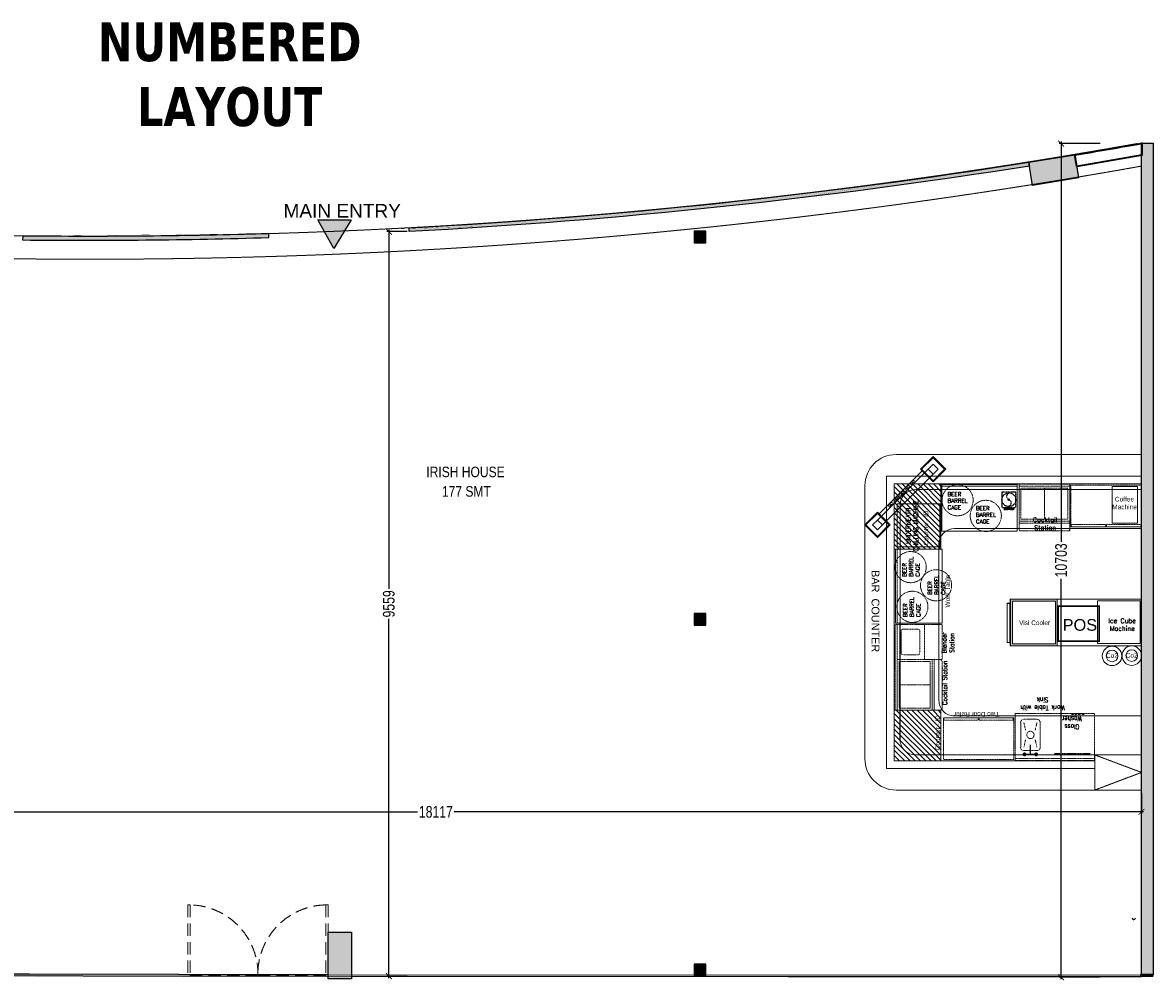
# Model space of a CAD drawing. Header units: millimetres. Extents: x 1277566 to 1493426, y 1039116 to 1145896.
# Tile 41 of 152: x 1319097 to 1333613, y 1133598 to 1145895. Entities that reach past the tile are written whole.
import ezdxf

# ---------------------------------------------------------------- set-up
doc = ezdxf.new("R2010")
doc.units = ezdxf.units.MM
doc.header["$PDMODE"] = 67
for name, pattern in [('( Hidden )', [0.375, 0.25, -0.125]), ('CONTINUA', [0]), ('DASHED', [0.75, 0.5, -0.25]), ('DASHED2', [0.375, 0.25, -0.125]), ('Hidden', [9.525, 6.35, -3.175]), ('HIDDEN2', [4.7625, 3.175, -1.5875])]:
    doc.linetypes.add(name, pattern=pattern)
for name, color, linetype, lineweight in [('A_ FURN', 26, 'Continuous', 20), ('AIRPORT EXTIING WALL', 1, 'Continuous', 20), ('BOH TEXT', 1, 'Continuous', 5), ('CKD Dimensions', 3, 'Continuous', 0), ('CKD Equipments', 252, 'Continuous', 0), ('DOOR', 32, 'Continuous', 13), ('equip', 8, 'Continuous', 9), ('FURN', 24, 'Continuous', 25), ('KIT TEXT.', 30, 'Continuous', 9), ('PRAXIS COMMENTS', 44, 'Continuous', 0), ('WALL 200', 7, 'Continuous', 35)]:
    doc.layers.add(name, color=color, linetype=linetype, lineweight=lineweight)
for name, color, linetype in [('CIVIL DIM', 7, 'Continuous'), ('CT_RETAIL TEXT', 1, 'Continuous'), ('Dimension a', 7, 'Continuous'), ('Equipment Name', 8, 'Continuous'), ('FAINTEQUIP', 253, 'Continuous'), ('kitchen equip1', 8, 'Continuous'), ('PDF2_Equipment', 253, 'Continuous'), ('PQ_204_2D', 7, 'CONTINUA'), ('PQ_BLUE_3D', 150, 'CONTINUA'), ('TEX', 156, 'Continuous'), ('WALL 150', 7, 'Continuous')]:
    doc.layers.add(name, color=color, linetype=linetype)
doc.layers.add('CT_GLAZING', color=7, linetype='Continuous', true_color=0x0000f5)
doc.layers.add('Equipment', color=7, linetype='Continuous', lineweight=9, true_color=0xcc6600)
doc.styles.add('Arial', font='arial.ttf', dxfattribs={"height": 3500})
doc.styles.add('PDF Arial', font='arial.ttf')
doc.styles.add('ROMANS', font='arial.ttf', dxfattribs={"width": 0.75})
doc.styles.get("Standard").update_dxf_attribs({"font": 'arial.ttf'})
doc.styles.add('STYLE1', font='GOTHIC.TTF', dxfattribs={"width": 0.9})
doc.dimstyles.new('1.300', dxfattribs={"dimtxt": 150, "dimasz": 75, "dimexe": 25, "dimexo": 25, "dimgap": 15, "dimtad": 0, "dimdec": 0, "dimdsep": 46, "dimtxsty": 'ROMANS', "dimblk": 'ARCHTICK', "dimcen": 0.09, "dimdle": 25, "dimclrd": 256, "dimclre": 256, "dimclrt": 256, "dimadec": 1, "dimazin": 2, "dimtfac": 1, "dimtdec": 0, "dimtmove": 2, "dimatfit": 3, "dimldrblk": 'OPEN90', "dimfxl": 100, "dimtolj": 1, "dimtzin": 0, "dimlwe": -1, "dimarcsym": 0})

# ---------------------------------------------------------------- blocks, each defined once
blk = doc.blocks.new('A$C68E25F39-flat-1-flat-1')
at = {"layer": 'Equipment', "ltscale": 25}
blk.add_line((-857, 303), (-304, 856), dxfattribs=at)
for points in [[(-163, 1040), (0, 878), (-163, 715), (-325, 878)], [(-163, 1026), (-14, 878), (-163, 729), (-311, 878)], [(-226, 878), (-163, 814), (-814, 163), (-878, 226)], [(-163, 941), (-99, 878), (-163, 814), (-226, 878)], [(-502, 630), (-488, 616), (-474, 630), (-488, 643)], [(-431, 700), (-417, 686), (-404, 700), (-417, 714)], [(-630, 502), (-616, 488), (-630, 474), (-643, 488)], [(-573, 559), (-559, 545), (-545, 559), (-559, 573)], [(-1040, 163), (-878, 0), (-715, 163), (-878, 325)], [(-1026, 163), (-878, 14), (-729, 163), (-878, 311)], [(-700, 431), (-686, 417), (-700, 404), (-714, 417)], [(-941, 163), (-878, 99), (-814, 163), (-878, 226)]]:
    blk.add_lwpolyline(points, close=True, dxfattribs=at)
for centre, major_axis in [((-424, 706), (23.2, 23.2)), ((-565, 565), (23.2, 23.2)), ((-494, 636), (23.2, 23.2)), ((-706, 424), (-23.2, -23.2)), ((-636, 494), (-23.2, -23.2))]:
    blk.add_ellipse(centre, major_axis=major_axis, ratio=0.595238, start_param=3.141593, end_param=9.424778, dxfattribs=at)
blk = doc.blocks.new('G$C03C87930')
at = {"layer": 'Equipment', "color": 254, "linetype": 'Hidden', "ltscale": 0.25, "elevation": 0}
for points in [[(535, 0), (0, 0), (0, 902), (535, 902)], [(30, 458), (30, 898), (0, 898), (0, 458)], [(30, 6), (30, 446), (0, 446), (0, 6)]]:
    blk.add_lwpolyline(points, close=True, dxfattribs=at)
blk = doc.blocks.new('G$C4A1CB15B')
at = {"layer": 'FAINTEQUIP', "color": 254, "linetype": '( Hidden )', "ltscale": 0.25, "elevation": 0}
blk.add_lwpolyline([(198, 195), (18, 195), (18, 0), (198, 0)], close=True, dxfattribs=at)
at = {"layer": 'FAINTEQUIP', "color": 254, "linetype": '( Hidden )', "ltscale": 0.25}
for radius in [88.5, 10.9]:
    blk.add_circle((109, 99, 0), radius, dxfattribs=at)
for centre, radius, start, end in [((126, 143, 0), 45.8, 105.8664, 229.1807), ((97, 59, 0), 42.9, 277.7629, 58.2387)]:
    blk.add_arc(centre, radius, start, end, dxfattribs=at)
at = {"layer": 'Equipment Name', "insert": (114, -2, 143), "char_height": 30.48, "width": 161.41, "attachment_point": 2, "style": 'STYLE1'}
blk.add_mtext('{\\Fsimplex|c0;Blender }', dxfattribs=at)
blk = doc.blocks.new('G$C6976CD5F')
at = {"layer": 'PQ_204_2D', "color": 254, "linetype": '( Hidden )', "ltscale": 0.25}
blk.add_line((517, 0, -100), (517, 460, -100), dxfattribs=at)
at = {"layer": 'PQ_BLUE_3D', "color": 254, "linetype": '( Hidden )', "ltscale": 0.25, "extrusion": (-1, 6.12323e-17, 0)}
for centre in [(-362, 592, -10), (-319, 592, -10), (-276, 592, -10), (-230, 592, -10)]:
    blk.add_circle(centre, 15, dxfattribs=at)
blk = doc.blocks.new('GFCD')
at = {"layer": 'Equipment', "ltscale": 0.25}
h = blk.add_hatch(dxfattribs=at)
h.set_pattern_fill('INSUL', color=256, angle=-1.4333)
h.set_pattern_definition([(358.56672815, (-12410586.428, 1201519.596), (0.238246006, 9.5220199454), []), (358.56672815, (-12410586.349, 1201522.77), (0.238246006, 9.5220199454), [3.175, -3.175]), (358.56672815, (-12410586.269, 1201525.944), (0.238246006, 9.5220199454), [3.175, -3.175])])
h.paths.add_polyline_path([(7661, 16946), (8261, 16931), (8246, 16332), (7646, 16347)])
h.paths.add_polyline_path([(7685, 16921), (8235, 16907), (8221, 16357), (7672, 16371)], flags=16)
for p, q in [((7713, 16988, 4454), (8218, 16975, 4454)), ((7713, 16988, 4454), (8218, 16975, 4454)), ((7712, 16955, 4454), (8217, 16942, 4454)), ((7712, 16955, 4454), (8217, 16942, 4454)), ((8215, 16937, 4454), (7714, 16950, 4454)), ((8215, 16937, 4454), (7714, 16950, 4454)), ((8215, 16942, 4454), (8215, 16932, 4454)), ((8215, 16942, 4454), (8215, 16932, 4454)), ((8217, 16942, 4454), (8218, 16975, 4454)), ((8217, 16942, 4454), (8218, 16975, 4454))]:
    blk.add_line(p, q, dxfattribs=at)
for points in [[(7661, 16946), (8261, 16931), (8246, 16332), (7646, 16347)], [(7685, 16921), (8235, 16907), (8221, 16357), (7672, 16371)]]:
    blk.add_lwpolyline(points, close=True, dxfattribs=at)
at = {"layer": 'kitchen equip1', "ltscale": 0.25}
blk.add_line((7713, 16988, 4454), (7712, 16955, 4454), dxfattribs=at)
blk = doc.blocks.new('BAR EQUIP')
at = {"layer": 'CKD Dimensions', "ltscale": 0.25}
h = blk.add_hatch(dxfattribs=at)
h.set_pattern_fill('ANSI31', color=254, scale=15, angle=270)
h.set_pattern_definition([(135, (991671.44, 1162335.35), (-33.67596, -33.67596), [])])
h.paths.add_polyline_path([(1012087, 1206017), (1012087, 1205177), (1012687, 1205177), (1012687, 1206017)])
h = blk.add_hatch(dxfattribs=at)
h.set_pattern_fill('ANSI31', color=254, scale=15, angle=270)
h.set_pattern_definition([(135, (998326.353, 1166236.556), (-33.67596, -33.67596), [])])
h.paths.add_polyline_path([(1012087, 1203111), (1012087, 1202461), (1012687, 1202461), (1012687, 1203111)])
for p, q in [((1012362, 1205944, -261), (1015261, 1205944, -261)), ((1012162, 1205744, -261), (1012161, 1202737, -261)), ((1014657, 1202537, -261), (1012361, 1202537, -261)), ((1014662, 1202086, -261), (1014662, 1202537, -261)), ((1015261, 1202086, -261), (1015261, 1202537, -261))]:
    blk.add_line(p, q)
at = {"linetype": '( Hidden )', "ltscale": 10}
for p, q in [((1015261, 1202312, -261), (1014661, 1202537, -261)), ((1014661, 1202086, -261), (1015261, 1202312, -261))]:
    blk.add_line(p, q, dxfattribs=at)
at = {"color": 254, "lineweight": 60, "const_width": 19.2, "elevation": -143}
blk.add_lwpolyline([(1014717, 1203997), (1014717, 1204447), (1014192, 1204447), (1014192, 1203997)], close=True, dxfattribs=at)
at = {"elevation": -261}
for points in [[(1014661, 1202537), (1015261, 1202537)], [(1015261, 1202086), (1014661, 1202086)]]:
    blk.add_lwpolyline(points, dxfattribs=at)
at = {"color": 254, "ltscale": 0.25}
for centre in [(1014883, 1203808, -261), (1015136, 1203812, -261)]:
    blk.add_circle(centre, 125, dxfattribs=at)
for centre, start, end in [((1012362, 1205744, -261), 90, 179.9944), ((1012361, 1202737, -261), 179.9944, 270)]:
    blk.add_arc(centre, 200, start, end)
at = {"layer": 'CKD Dimensions', "color": 254, "elevation": -261}
blk.add_lwpolyline([(1014694, 1204516), (1014694, 1203966), (1015244, 1203966), (1015244, 1204516), (1014694, 1204516)], dxfattribs=at)
at = {"layer": 'equip', "color": 254, "linetype": '( Hidden )', "ltscale": 0.25}
for p, q in [((1013922, 1202994, -261), (1013747, 1202994, -261)), ((1013710, 1202956, -261), (1013710, 1202631, -261)), ((1013751, 1202953, -261), (1013772, 1202856, -261)), ((1013919, 1202953, -261), (1013897, 1202856, -261)), ((1013960, 1202631, -261), (1013960, 1202956, -261)), ((1013751, 1202635, -261), (1013772, 1202731, -261)), ((1013919, 1202635, -261), (1013897, 1202731, -261)), ((1013747, 1202594, -261), (1013922, 1202594, -261))]:
    blk.add_line(p, q, dxfattribs=at)
at = {"layer": 'equip', "color": 254, "linetype": '( Hidden )', "ltscale": 0.25, "elevation": -261}
blk.add_lwpolyline([(1013641, 1202467), (1014656, 1202467), (1014656, 1203067), (1013641, 1203067), (1013641, 1202467), (1013641, 1202492), (1014656, 1202492)], dxfattribs=at)
at = {"layer": 'equip', "color": 254, "linetype": '( Hidden )', "ltscale": 0.25, "const_width": 25, "elevation": -261}
for points in [[(1013747, 1202544, 1), (1013772, 1202544, 1)], [(1013897, 1202544, 1), (1013922, 1202544, 1)]]:
    blk.add_lwpolyline(points, format="xyb", close=True, dxfattribs=at)
at = {"layer": 'equip', "color": 254, "linetype": '( Hidden )', "ltscale": 0.25}
blk.add_circle((1013835, 1202794, -261), 46.9, dxfattribs=at)
for centre, start, end in [((1013747, 1202956, -261), 90, 180), ((1013922, 1202956, -261), 0, 90), ((1013747, 1202631, -261), 180, 270), ((1013922, 1202631, -261), 270, 0)]:
    blk.add_arc(centre, 37.5, start, end, dxfattribs=at)
for points in [[(1013760, 1202551, -261), (1013760, 1202536, -261), (1013910, 1202551, -261), (1013910, 1202536, -261)], [(1013827, 1202544, -261), (1013842, 1202544, -261), (1013827, 1202669, -261), (1013842, 1202669, -261)]]:
    blk.add_trace(points, dxfattribs=at)
at = {"layer": 'Equipment', "linetype": '( Hidden )', "ltscale": 0.25}
for p, q in [((1014339, 1206012, -261), (1013689, 1206012, -261)), ((1013689, 1206012, -261), (1013689, 1205437, -261)), ((1014339, 1206012, -261), (1014339, 1205412, -261)), ((1013689, 1205987, -261), (1014339, 1205987, -261)), ((1014314, 1205962, -261), (1013714, 1205962, -261)), ((1013714, 1205962, -261), (1013714, 1205562, -261)), ((1014014, 1205962, -261), (1014014, 1205562, -261)), ((1014314, 1205962, -261), (1014314, 1205562, -261)), ((1014342, 1205409, -261), (1014342, 1206009, -261)), ((1013689, 1205537, -261), (1014339, 1205537, -261)), ((1013689, 1205512, -261), (1014339, 1205512, -261)), ((1013714, 1205562, -261), (1014314, 1205562, -261)), ((1013714, 1205412, -261), (1014314, 1205412, -261)), ((1013714, 1205412, -261), (1014314, 1205412, -261)), ((1013714, 1205412, -261), (1014314, 1205412, -261)), ((1012100, 1205177, -261), (1012675, 1205177, -261)), ((1012125, 1204227, -177), (1012125, 1205177, -261)), ((1012700, 1204212, -177), (1012100, 1204212, -177)), ((1012100, 1204212, -177), (1012100, 1203112, -177)), ((1012125, 1203112, -177), (1012125, 1204212, -177)), ((1012175, 1204126, -177), (1012175, 1203846, -177)), ((1012175, 1204126, -177), (1012175, 1203846, -177)), ((1012175, 1204126, -177), (1012175, 1203846, -177)), ((1012390, 1204151, -177), (1012200, 1204151, -177)), ((1012390, 1204151, -177), (1012200, 1204151, -177)), ((1012390, 1204151, -177), (1012200, 1204151, -177)), ((1012415, 1203846, -177), (1012415, 1204126, -177)), ((1012415, 1203846, -177), (1012415, 1204126, -177)), ((1012415, 1203846, -177), (1012415, 1204126, -177)), ((1012475, 1203761, -177), (1012475, 1204211, -177)), ((1012700, 1203761, -177), (1012700, 1204212, -177)), ((1012125, 1203761, -177), (1012700, 1203761, -177)), ((1012150, 1203736, -177), (1012550, 1203737, -177)), ((1012150, 1203736, -177), (1012150, 1203136, -177)), ((1012200, 1203821, -177), (1012390, 1203821, -177)), ((1012200, 1203821, -177), (1012390, 1203821, -177)), ((1012200, 1203821, -177), (1012390, 1203821, -177)), ((1012550, 1203137, -177), (1012550, 1203737, -177)), ((1012575, 1203112, -177), (1012575, 1203762, -177)), ((1012600, 1203112, -177), (1012600, 1203762, -177)), ((1012700, 1203137, -177), (1012700, 1203737, -177)), ((1012700, 1203137, -177), (1012700, 1203737, -177)), ((1012700, 1203137, -177), (1012700, 1203737, -177)), ((1012150, 1203437, -177), (1012550, 1203437, -177)), ((1012100, 1203112, -177), (1012675, 1203112, -177)), ((1012150, 1203136, -177), (1012550, 1203137, -177)), ((1013614, 1203002, -261), (1013614, 1203017, -261))]:
    blk.add_line(p, q, dxfattribs=at)
at = {"layer": 'Equipment', "lineweight": 5, "ltscale": 25, "elevation": -261}
blk.add_lwpolyline([(1012699, 1206011), (1013666, 1206011), (1013666, 1205411), (1012699, 1205411), (1012699, 1206011), (1012699, 1205986), (1013666, 1205986)], dxfattribs=at)
at = {"layer": 'Equipment', "color": 254, "ltscale": 25, "elevation": -202}
blk.add_lwpolyline([(1014884, 1205511), (1015211, 1205511), (1015211, 1205984), (1014884, 1205984)], close=True, dxfattribs=at)
at = {"layer": 'Equipment', "color": 254, "linetype": 'Hidden', "elevation": -345}
blk.add_lwpolyline([(1012673, 1205209), (1012123, 1205209), (1012123, 1205759), (1012673, 1205759), (1012673, 1205209)], dxfattribs=at)
at = {"layer": 'Equipment', "lineweight": 0, "ltscale": 25, "elevation": -177}
blk.add_lwpolyline([(1012101, 1204228), (1012101, 1205177), (1012701, 1205177), (1012701, 1204228)], close=True, dxfattribs=at)
at = {"layer": 'Equipment', "linetype": '( Hidden )', "ltscale": 0.25}
for centre in [(1012900, 1205807, -93), (1013262, 1205606, 25), (1012297, 1204948, -261), (1012624, 1204715, -261), (1012320, 1204438, -177)]:
    blk.add_circle(centre, 200, dxfattribs=at)
for centre, start, end in [((1013714, 1205437, -261), 180.0033, 270.0033), ((1014314, 1205437, -261), 270.0033, 0.0033), ((1012200, 1204126, -177), 90.0033, 180.0033), ((1012200, 1204126, -177), 90.0033, 180.0033), ((1012200, 1204126, -177), 90.0033, 180.0033), ((1012390, 1204126, -177), 0.0033, 90.0033), ((1012390, 1204126, -177), 0.0033, 90.0033), ((1012390, 1204126, -177), 0.0033, 90.0033), ((1012200, 1203846, -177), 179.9967, 269.9967), ((1012390, 1203846, -177), 270.0033, 0.0033), ((1012390, 1203846, -177), 270.0033, 0.0033), ((1012390, 1203846, -177), 270.0033, 0.0033), ((1012675, 1203737, -177), 0.0033, 90.0033), ((1012675, 1203137, -177), 270.0033, 0.0033)]:
    blk.add_arc(centre, 25, start, end, dxfattribs=at)
at = {"layer": 'PDF2_Equipment', "color": 254, "lineweight": 0}
for centre in [(1014883, 1203808, -261), (1015136, 1203812, -261)]:
    blk.add_circle(centre, 74.8, dxfattribs=at)
at = {"layer": 'PRAXIS COMMENTS', "elevation": -261}
for points in [[(1014662, 1202361), (1011987, 1202361), (1011987, 1206117), (1015261, 1206117)], [(1014662, 1202461), (1012087, 1202461), (1012087, 1206017), (1015261, 1206017)]]:
    blk.add_lwpolyline(points, dxfattribs=at)
at = {"layer": 'PRAXIS COMMENTS', "color": 254, "elevation": -261}
for points in [[(1012087, 1206017), (1012087, 1205177), (1012687, 1205177), (1012687, 1206017), (1012087, 1206017)], [(1015251, 1203938), (1013576, 1203938), (1013576, 1204538), (1015251, 1204538)], [(1012087, 1203112), (1012087, 1202461), (1012687, 1202461), (1012687, 1203112), (1012087, 1203112)]]:
    blk.add_lwpolyline(points, dxfattribs=at)
blk.add_blockref('A$C68E25F39-flat-1-flat-1', (1012748, 1205327))
at = {"layer": 'CKD Equipments', "ltscale": 0.25, "xscale": -1}
for p, rotation in [((1014353, 1205464, -261), 270), ((1013621, 1203011, -261), 90)]:
    blk.add_blockref('G$C03C87930', p, dxfattribs=dict(at, rotation=rotation))
at = {"layer": 'CKD Equipments', "ltscale": 0.25, "rotation": 270}
blk.add_blockref('G$C6976CD5F', (1014146, 1203071, -261), dxfattribs=at)
at = {"layer": 'Equipment', "xscale": -0.9999999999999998, "rotation": 88.56672814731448}
blk.add_blockref('GFCD', (1030713, 1211772, -261), dxfattribs=at)
at = {"layer": 'kitchen equip1'}
blk.add_blockref('G$C4A1CB15B', (1013449, 1205714, -261), dxfattribs=at)
at = {"layer": 'Equipment Name', "linetype": 'Continuous', "lineweight": 5, "ltscale": 25, "char_height": 51, "width": 283.06, "attachment_point": 7, "style": 'PDF Arial'}
for insert, rotation in [((1012772, 1205690, 266), 359.9978), ((1013136, 1205508, 25), 359.9978), ((1012413, 1204825, -20), 89.9978), ((1012740, 1204592, -20), 89.9978), ((1012422, 1204307, -177), 89.9978)]:
    blk.add_mtext('{\\Fsimplex|c0;BEER BARREL CAGE}', dxfattribs=dict(at, insert=insert, rotation=rotation))
at = {"layer": 'Equipment Name', "char_height": 60, "width": 425.63, "attachment_point": 8}
for s, insert in [('Coffee \\PMachine', (1015043, 1205690, -9238)), ('{\\Fsimplex|c0;Cocktail Station}', (1014024, 1205424, 25)), ('{\\Fsimplex|c0;Ice Cube Machine}', (1015013, 1204130, -93))]:
    blk.add_mtext(s, dxfattribs=dict(at, insert=insert))
at = {"layer": 'Equipment Name', "char_height": 60}
for s, insert, width, attachment_point, rotation, style in [('{\\Fsimplex|c0;UNDERNEATH \\PCHILLING MACHINE}', (1012235, 1205478, -704), 704.59, 2, 90, 'STYLE1'), ('Counter - ID', (1012464, 1205450, 27714), 704.59, 2, 90, 'STYLE1'), ('Work Table', (1012742, 1204641, -9238), 704.59, 2, 90, 'STYLE1'), ('{\\Fsimplex|c0;Blender Station}', (1012698, 1203975, -34), 292.33, 2, 90, 'STYLE1'), ('Co2', (1014882, 1203843, -261), 990.81, 2, 0.7346, 'Arial'), ('Co2', (1015135, 1203846, -261), 990.81, 2, 0.7346, 'Arial'), ('{\\Fsimplex|c0;Cocktail Station}', (1012706, 1203461, -34), 704.59, 2, 90, 'STYLE1'), ('{\\Fsimplex|c0;Work Table with Sink}', (1013991, 1203113, -93), 698.82, 2, 180, 'STYLE1'), ('Counter - ID', (1012614, 1202822, 27773), 704.59, 2, 90, 'STYLE1'), ('Two Door Refer', (1013145, 1203089, -9297), 704.59, 8, 180, 'STYLE1'), ('{\\Fsimplex|c0;Glass Washer}', (1014368, 1202869, -93), 318.71, 2, 180, 'STYLE1')]:
    blk.add_mtext(s, dxfattribs=dict(at, insert=insert, width=width, attachment_point=attachment_point, rotation=rotation, style=style))
at = {"layer": 'Equipment Name', "attachment_point": 8}
for s, insert, char_height, width, style in [('Visi Cooler', (1013889, 1204203, -9297), 60, 704.59, 'STYLE1'), ('POS', (1014470, 1204129, -143), 150, 702.13, 'Arial')]:
    blk.add_mtext(s, dxfattribs=dict(at, insert=insert, char_height=char_height, width=width, style=style))
blk = doc.blocks.new('_ARCHTICK')
at = {"color": 0, "linetype": 'ByBlock', "const_width": 0.15}
blk.add_lwpolyline([(-0.5, -0.5), (0.5, 0.5)], dxfattribs=at)
blk = doc.blocks.new('*D96')
at = {"layer": 'CIVIL DIM', "linetype": 'DASHED2', "transparency": 16777216}
for p, q in [((1315343, 1136135), (1315343, 1135736)), ((1333460, 1136001), (1333460, 1135736))]:
    blk.add_line(p, q, dxfattribs=at)
at = {"layer": 'CIVIL DIM', "lineweight": -2, "transparency": 16777216}
for p, q in [((1315318, 1135761), (1324180, 1135761)), ((1333485, 1135761), (1324623, 1135761))]:
    blk.add_line(p, q, dxfattribs=at)
at = {"layer": 'Defpoints', "color": 0, "transparency": 16777216}
for p in [(1315343, 1136160), (1333460, 1136019, -261), (1333460, 1135761)]:
    blk.add_point(p, dxfattribs=at)
at = {"layer": 'CIVIL DIM', "lineweight": -2, "transparency": 16777216, "xscale": 75, "yscale": 75, "zscale": 75, "rotation": 180}
blk.add_blockref('_ARCHTICK', (1315343, 1135761), dxfattribs=at)
at = {"layer": 'CIVIL DIM', "lineweight": -2, "transparency": 16777216, "xscale": 75, "yscale": 75, "zscale": 75}
blk.add_blockref('_ARCHTICK', (1333460, 1135761), dxfattribs=at)
at = {"layer": 'CIVIL DIM', "transparency": 16777216, "insert": (1324402, 1135761), "char_height": 150, "attachment_point": 5, "style": 'ROMANS', "bg_fill": 3, "box_fill_scale": 1.1, "bg_fill_color": 256, "bg_fill_true_color": 13158600, "bg_fill_transparency": 0}
blk.add_mtext('\\A1;18117', dxfattribs=at)
blk = doc.blocks.new('_Open90')
at = {"color": 0, "linetype": 'ByBlock', "lineweight": -2}
for p, q in [((0, 0), (-1, 0)), ((-0.5, 0.5), (0, 0)), ((0, 0), (-0.5, -0.5))]:
    blk.add_line(p, q, dxfattribs=at)
blk = doc.blocks.new('*D98')
at = {"layer": 'CIVIL DIM', "linetype": 'DASHED2', "transparency": 16777216}
for p, q in [((1332928, 1144342), (1332403, 1144342)), ((1332928, 1133639), (1332403, 1133639))]:
    blk.add_line(p, q, dxfattribs=at)
at = {"layer": 'CIVIL DIM', "lineweight": -2, "transparency": 16777216}
for p, q in [((1332428, 1144367), (1332428, 1139212)), ((1332428, 1133614), (1332428, 1138769))]:
    blk.add_line(p, q, dxfattribs=at)
at = {"layer": 'Defpoints', "color": 0, "transparency": 16777216}
for p in [(1333404, 1144342), (1332428, 1133639), (1333394, 1133639)]:
    blk.add_point(p, dxfattribs=at)
at = {"layer": 'CIVIL DIM', "lineweight": -2, "transparency": 16777216, "xscale": 75, "yscale": 75, "zscale": 75}
for p, rotation in [((1332428, 1144342), 90), ((1332428, 1133639), 270)]:
    blk.add_blockref('_ARCHTICK', p, dxfattribs=dict(at, rotation=rotation))
at = {"layer": 'CIVIL DIM', "transparency": 16777216, "insert": (1332428, 1138991), "char_height": 150, "attachment_point": 5, "rotation": 90, "style": 'ROMANS', "bg_fill": 3, "box_fill_scale": 1.1, "bg_fill_color": 256, "bg_fill_true_color": 13158600, "bg_fill_transparency": 0}
blk.add_mtext('\\A1;10703', dxfattribs=at)
blk = doc.blocks.new('*D99')
at = {"layer": 'CIVIL DIM', "linetype": 'DASHED2', "transparency": 16777216}
for p, q in [((1324034, 1143211), (1323773, 1143211)), ((1324034, 1133653), (1323773, 1133653))]:
    blk.add_line(p, q, dxfattribs=at)
at = {"layer": 'CIVIL DIM', "lineweight": -2, "transparency": 16777216}
for p, q in [((1323798, 1143236), (1323798, 1138615)), ((1323798, 1133628), (1323798, 1138249))]:
    blk.add_line(p, q, dxfattribs=at)
at = {"layer": 'Defpoints', "color": 0, "transparency": 16777216}
for p in [(1324059, 1143211), (1323798, 1133653), (1324059, 1133653)]:
    blk.add_point(p, dxfattribs=at)
at = {"layer": 'CIVIL DIM', "lineweight": -2, "transparency": 16777216, "xscale": 75, "yscale": 75, "zscale": 75}
for p, rotation in [((1323798, 1143211), 90), ((1323798, 1133653), 270)]:
    blk.add_blockref('_ARCHTICK', p, dxfattribs=dict(at, rotation=rotation))
at = {"layer": 'CIVIL DIM', "transparency": 16777216, "insert": (1323798, 1138432), "char_height": 150, "attachment_point": 5, "rotation": 90, "style": 'ROMANS', "bg_fill": 3, "box_fill_scale": 1.1, "bg_fill_color": 256, "bg_fill_true_color": 13158600, "bg_fill_transparency": 0}
blk.add_mtext('\\A1;9559', dxfattribs=at)

msp = doc.modelspace()

# ---------------------------------------------------------------- hatches: boundary and pattern name
h = msp.add_hatch(color=256)
h.dxf.hatch_style = 1
h.paths.add_polyline_path([(1332013.2736, 1144101.954), (1332605.6632, 1144197.2149), (1332653.2936, 1143901.0201), (1332060.904, 1143805.7593)])
h = msp.add_hatch(color=256)
h.dxf.hatch_style = 1
edge = h.paths.add_edge_path()
edge.add_line((1332013.2736, 1144101.954), (1332021.1095, 1144053.2258))
edge.add_arc((1319924.8608, 1220358.7101), 77258.308, 273.067558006, 279.007798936, ccw=False)
edge.add_line((1324059.2166, 1143211.1031), (1324059.2166, 1143261.1749))
edge.add_arc((1319907.6445, 1220580.8949), 77431.0961, 273.073463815, 278.994558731)
h = msp.add_hatch(color=256)
h.dxf.hatch_style = 1
edge = h.paths.add_edge_path()
edge.add_line((1315272.4287, 1143290.5214), (1315272.4287, 1143240.6121))
edge.add_arc((1319924.8608, 1220358.7101), 77258.308, 266.547606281, 268.941280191)
edge.add_line((1318497.3517, 1143113.5913), (1318498.1423, 1143163.5852))
edge.add_arc((1319935.2426, 1220732.8549), 77582.5809, 266.55437271, 268.938621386, ccw=False)
edge = h.paths.add_edge_path()
edge.add_line((1319097.8238, 1143154.8317), (1319097.2882, 1143104.8345))
edge.add_arc((1319924.8608, 1220358.7101), 77258.308, 269.386249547, 271.731452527)
edge.add_line((1322259.2166, 1143135.6763), (1322259.2166, 1143185.6992))
edge.add_arc((1319924.8608, 1220358.7101), 77208.308, 269.386249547, 271.732574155, ccw=False)
h = msp.add_hatch(color=1)
h.dxf.hatch_style = 1
h.paths.add_polyline_path([(1322888.4623, 1143364.8162), (1323315.3238, 1143364.8162), (1323092.4249, 1142996.2124)])
h = msp.add_hatch(color=7)
h.dxf.hatch_style = 2
h.paths.add_polyline_path([(1327861.0647, 1143211.3086), (1327723.0647, 1143211.3086), (1327723.0647, 1143073.3086), (1327861.0647, 1143073.3086)], flags=16)
h.paths.add_polyline_path([(1327867.0647, 1143217.3086), (1327717.0647, 1143217.3086), (1327717.0647, 1143067.3086), (1327867.0647, 1143067.3086)])
h = msp.add_hatch(color=7)
h.dxf.hatch_style = 2
h.paths.add_polyline_path([(1327867.0647, 1138156.7175), (1327717.0647, 1138156.7175), (1327717.0647, 1138306.7175), (1327867.0647, 1138306.7175)])
h = msp.add_hatch(color=256)
h.dxf.hatch_style = 2
h.paths.add_polyline_path([(1323317.3849, 1134217.9154), (1323317.3849, 1133617.9154), (1323017.3849, 1133617.9154), (1323017.3849, 1134217.9154)])
h = msp.add_hatch(color=7)
h.dxf.hatch_style = 2
h.paths.add_polyline_path([(1327867.0647, 1133656.7175), (1327717.0647, 1133656.7175), (1327717.0647, 1133806.7175), (1327867.0647, 1133806.7175)])
at = {"layer": 'CT_GLAZING'}
h = msp.add_hatch(color=256, dxfattribs=at)
h.dxf.hatch_style = 1
h.paths.add_polyline_path([(1333608.7601, 1133673.782), (1333608.7601, 1133639.1136), (1333612.9128, 1133639.1136), (1333612.9128, 1133673.782)])
h.paths.add_polyline_path([(1323017.3849, 1133639.1136), (1323017.3849, 1133673.782), (1315342.8116, 1133691.1162), (1315342.8116, 1133656.4478)])
h.paths.add_polyline_path([(1323317.3849, 1133673.782), (1323317.3849, 1133639.1136), (1333610.0273, 1133639.1136), (1333610.0273, 1133673.782)])
at = {"layer": 'WALL 150', "true_color": 0xc7c8ca}
h = msp.add_hatch(color=9, dxfattribs=at)
h.dxf.hatch_style = 1
h.paths.add_polyline_path([(1333460.0273, 1144346.166), (1333610.0273, 1144346.166), (1333610.0273, 1133664.5267), (1333460.0273, 1133664.5267)])

# ---------------------------------------------------------------- linework, layer by layer
msp.add_line((1333460.0273, 1139899.5023), (1333460.0273, 1140349.5023))
for points in [[(1332013.2736, 1144101.954), (1332605.6632, 1144197.2149), (1332653.2936, 1143901.0201), (1332060.904, 1143805.7593)], [(1323317.3849, 1134217.9154), (1323317.3849, 1133617.9154), (1323017.3849, 1133617.9154), (1323017.3849, 1134217.9154)]]:
    msp.add_lwpolyline(points, close=True)
for points in [[(1332013.2736, 1144101.954), (1332021.1095, 1144053.2258, -0.0259249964), (1324059.2166, 1143211.1031), (1324059.2166, 1143261.1749, 0.0258414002)], [(1319097.8238, 1143154.8317), (1319097.2882, 1143104.8345, 0.0102332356), (1322259.2166, 1143135.6763), (1322259.2166, 1143185.6992, -0.0102381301)]]:
    msp.add_lwpolyline(points, format="xyb", close=True)
at = {"color": 1}
msp.add_lwpolyline([(1322888.4623, 1143364.8162), (1323315.3238, 1143364.8162), (1323092.4249, 1142996.2124), (1322888.4623, 1143364.8162)], dxfattribs=at)
at = {"color": 7}
for points in [[(1327717.0647, 1143067.3086), (1327867.0647, 1143067.3086), (1327867.0647, 1143217.3086), (1327717.0647, 1143217.3086)], [(1327717.0647, 1138156.7175), (1327867.0647, 1138156.7175), (1327867.0647, 1138306.7175), (1327717.0647, 1138306.7175)], [(1327717.0647, 1133656.7175), (1327867.0647, 1133656.7175), (1327867.0647, 1133806.7175), (1327717.0647, 1133806.7175)]]:
    msp.add_lwpolyline(points, close=True, dxfattribs=at)
at = {"layer": 'A_ FURN'}
for points in [[(1333460.0273, 1140349.5023), (1330310.3599, 1140349.5023, 0.4141802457), (1329910.3599, 1139949.5478), (1329910.0178, 1136441.9912, 0.4142135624), (1330310.0178, 1136041.9912), (1332860.0273, 1136041.9913)], [(1332860.0273, 1136492.7654), (1330560.0423, 1136492.7653, -0.4142421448), (1330360.0423, 1136692.7848), (1330360.3355, 1139699.5218, -0.414184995), (1330560.3355, 1139899.5023), (1333460.0273, 1139899.5023)], [(1333460.0273, 1139399.5023), (1331060.2868, 1139399.5023, 0.414184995), (1330860.2868, 1139199.5218), (1330860.091, 1137192.7848, 0.4142421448), (1331060.0911, 1136992.7653), (1333460.0273, 1136992.7654)]]:
    msp.add_lwpolyline(points, format="xyb", dxfattribs=at)
msp.add_lwpolyline([(1332860.0273, 1136041.9913), (1333460.0273, 1136267.3784), (1332860.0273, 1136492.7654)], dxfattribs=at)
msp.add_lwpolyline([(1333460.0273, 1136492.7654), (1332860.0295, 1136492.7654), (1332860.0295, 1136041.9913), (1333460.0273, 1136041.9913)], close=True, dxfattribs=at)
at = {"layer": 'AIRPORT EXTIING WALL', "linetype": 'DASHED', "ltscale": 10}
for centre, radius in [((1319951.2654, 1219690.467), 76539.6635), ((1319961.5633, 1219642.7591), 76785.8959)]:
    msp.add_arc(centre, radius, 266.549748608, 280.123163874, dxfattribs=at)
at = {"layer": 'CT_GLAZING'}
for points in [[(1333610.0273, 1133673.782), (1333447.3552, 1133673.782), (1333447.3552, 1133639.1136), (1315342.8116, 1133656.4478), (1315342.8116, 1133691.1162), (1323017.3849, 1133673.782)], [(1323317.3849, 1133652.5838), (1333610.0273, 1133652.5838)]]:
    msp.add_lwpolyline(points, dxfattribs=at)
at = {"layer": 'DOOR', "color": 7, "linetype": 'HIDDEN2', "ltscale": 50}
for p, q in [((1321217.3849, 1134566.6664), (1321217.3849, 1133664.5308)), ((1321247.3848, 1134566.6664), (1321217.3849, 1134566.6664)), ((1321247.3848, 1134566.6664), (1321247.3848, 1133664.5308)), ((1322987.3796, 1134566.6664), (1322987.3796, 1133664.5308)), ((1322987.3796, 1134566.6664), (1323017.3795, 1134566.6664)), ((1323017.3795, 1134566.6664), (1323017.3795, 1133664.5308)), ((1322117.3822, 1133664.5308), (1321217.3849, 1133664.5308)), ((1322117.3822, 1133664.5308), (1323017.3795, 1133664.5308))]:
    msp.add_line(p, q, dxfattribs=at)
for centre, start, end in [((1321230.1679, 1133679.4929), 359.03384701, 88.88822858), ((1323004.5966, 1133679.4929), 91.11177142, 180.96615299)]:
    msp.add_arc(centre, 887.3405, start, end, dxfattribs=at)
at = {"layer": 'FURN'}
msp.add_arc((1333361.6854, 1134398.8378), 20.3448, 176.15433471, 6.90284781, dxfattribs=at)
at = {"layer": 'WALL 150'}
msp.add_lwpolyline([(1333460.0273, 1144346.166), (1333610.0273, 1144346.166), (1333610.0273, 1133664.5267), (1333460.0273, 1133664.5267)], close=True, dxfattribs=at)
at = {"layer": 'WALL 200'}
msp.add_lwpolyline([(1332605.6632, 1144197.2149, 0.0028575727), (1333465.3045, 1144345.3367), (1333465.3045, 1144193.8631), (1332630.012, 1144047.5436), (1332605.6632, 1144197.2149)], format="xyb", dxfattribs=at)

# ---------------------------------------------------------------- block references
at = {"layer": 'Equipment'}
msp.add_blockref('BAR EQUIP', (318199.3711, -66044.2452, 260.7432), dxfattribs=at)

# ---------------------------------------------------------------- texts
at = {"layer": 'BOH TEXT', "char_height": 135, "attachment_point": 1}
for s, width, insert in [('{\\fArial Narrow|b0|i0|c0|p34;IRISH HOUSE }', 6151.856442, (1324279.3607, 1140193.7647)), ('{\\fArial Narrow|b0|i0|c0|p34;177 SMT}', 1716.957201, (1324480.1017, 1139943.5499))]:
    msp.add_mtext_dynamic_manual_height_columns(s, width=width, gutter_width=24.7915, heights=[-139.6965], dxfattribs=dict(at, insert=insert))
at = {"layer": 'CT_RETAIL TEXT', "insert": (1323952.9437, 1143391.6011), "char_height": 175, "width": 1507.513984, "attachment_point": 9}
msp.add_mtext('{\\C7;MAIN ENTRY}', dxfattribs=at)
at = {"layer": 'KIT TEXT.', "insert": (1321754.6149, 1145228.3027), "char_height": 500, "width": 817.297803, "attachment_point": 5, "style": 'STYLE1'}
msp.add_mtext('\\pxt1.200001;{\\fTahoma|b1|i0|c0|p34;NUMBERED LAYOUT}', dxfattribs=at)
at = {"layer": 'TEX', "insert": (1329993.8649, 1138865.6362), "char_height": 100, "width": 1054.819918, "attachment_point": 7, "rotation": 270, "style": 'PDF Arial'}
msp.add_mtext('\\pxqc;{\\C7;BAR  COUNTER }', dxfattribs=at)

# ---------------------------------------------------------------- next in the draw order: dimensions: what is measured, and where the dimension line sits
at = {"layer": 'CIVIL DIM'}
dim = msp.add_linear_dim(base=(1333460.0273, 1135761.0306), p1=(1315343.0087, 1136159.8776), p2=(1333460.0273, 1136019.1307, -260.7432), dimstyle='1.300', override={"dimfxl": 500, "dimfxlon": 1, "dimtfill": 1, "dimarcsym": 1}, dxfattribs=at)
dim.commit()
dim.dimension.update_dxf_attribs({"geometry": '*D96', "text_midpoint": (1324401.518, 1135761.0306)})

# ---------------------------------------------------------------- next in the draw order: dimensions: what is measured, and where the dimension line sits
for base, p1, p2, picture, middle in [((1332427.96, 1133639.1647), (1333404.2389, 1144342.3576), (1333393.9911, 1133639.1647), '*D98', (1332427.96, 1138990.7612)), ((1323797.8694, 1133652.5838), (1324059.2166, 1143211.1031), (1324059.2166, 1133652.5838), '*D99', (1323797.8694, 1138431.8435))]:
    dim = msp.add_linear_dim(base=base, p1=p1, p2=p2, angle=90, dimstyle='1.300', override={"dimfxl": 500, "dimfxlon": 1, "dimtfill": 1, "dimarcsym": 1}, dxfattribs=at)
    dim.commit()
    dim.dimension.update_dxf_attribs({"geometry": picture, "text_midpoint": middle})

# ---------------------------------------------------------------- next in the draw order: linework, layer by layer
at = {"layer": 'Dimension a', "const_width": 1}
msp.add_lwpolyline([(1315344.9515, 1143264.5371), (1315344.9515, 1143264.5371), (1315342.8116, 1133673.782), (1333460.0273, 1133673.782), (1333460.0273, 1144346.166), (1332605.6632, 1144197.2149), (1331521.2778, 1144025.698), (1330443.8835, 1143869.994), (1329053.597, 1143641.6172), (1326884.9902, 1143414.5566), (1325254.177, 1143284.4306), (1323521.4061, 1143234.1123), (1322259.2166, 1143185.6992), (1319097.8238, 1143154.8317), (1317110.9412, 1143201.6987), (1315344.9515, 1143264.5371)], dxfattribs=at)

doc.saveas('drawing.dxf')
